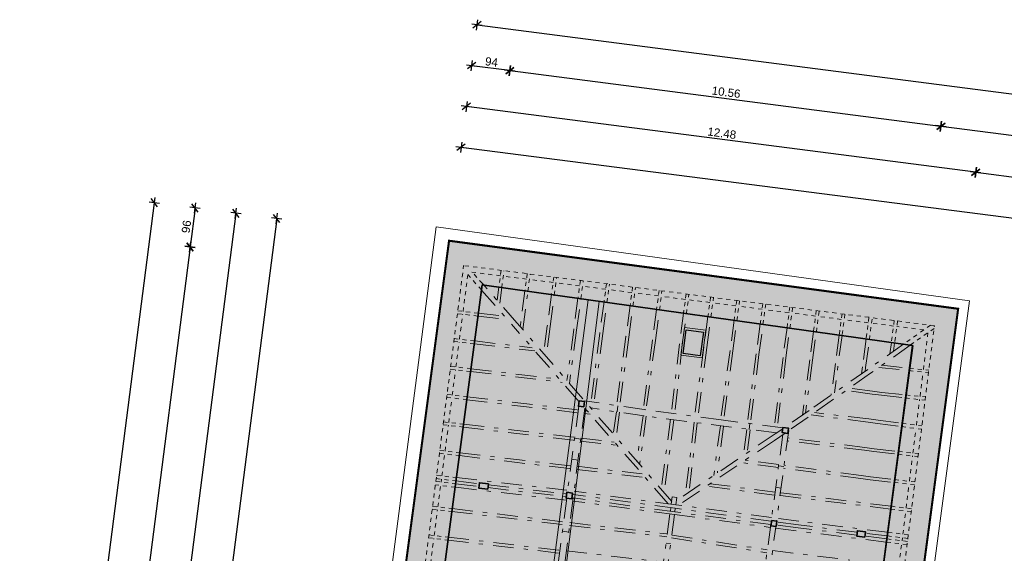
# Model space of a CAD drawing. Header units: metres. Extents: x 344110.3 to 344188.7, y 5709484.5 to 5709544.9.
# Tile 6 of 14: x 344110.3 to 344134.2, y 5709532 to 5709544.9. Entities that reach past the tile are written whole.
import ezdxf

# ---------------------------------------------------------------- set-up
doc = ezdxf.new("R2010")
doc.units = ezdxf.units.M
for name, pattern in [('AUSGEZOGEN', [0]), ('DASHDOT', [1, 0.5, -0.25, 0, -0.25]), ('DASHED', [19.05, 12.7, -6.35])]:
    doc.linetypes.add(name, pattern=pattern)
doc.layers.add('Bemassung', color=7, linetype='Continuous')
doc.layers.add('Polygonflächen', color=7, linetype='Continuous')
doc.layers.add('BGF', color=2, linetype='Continuous', plot=False)
for name, color, linetype, lineweight in [('Dach', 6, 'AUSGEZOGEN', 13), ('Fenster', 7, 'AUSGEZOGEN', 25), ('Schraffur', 8, 'Continuous', 25), ('Unterzug', 7, 'DASHDOT', 18), ('Wand', 7, 'AUSGEZOGEN', 35)]:
    doc.layers.add(name, color=color, linetype=linetype, lineweight=lineweight)
doc.styles.get("Standard").update_dxf_attribs({"font": 'arial.ttf'})
doc.dimstyles.new('1', dxfattribs={"dimtxt": 0.2, "dimasz": 0.005, "dimexe": 0.08, "dimexo": 0, "dimgap": 0.05, "dimtad": 3, "dimzin": 3, "dimdsep": 46, "dimtxsty": 'Standard', "dimblk": '1000hands_BEMPFEIL', "dimcen": 1, "dimdle": 0.08, "dimse1": 1, "dimse2": 1, "dimclre": 256, "dimazin": 2, "dimtfac": 1, "dimtix": 1, "dimtmove": 2, "dimatfit": 3, "dimldrblk": '1000hands_BEMPFEIL', "dimfxl": 1, "dimtolj": 1, "dimtzin": 0, "dimarcsym": 0})
doc.dimstyles.new('Copy of 1', dxfattribs={"dimtxt": 0.2, "dimasz": 0.005, "dimexe": 0.08, "dimexo": 0, "dimgap": 0.05, "dimtad": 3, "dimdec": 0, "dimlfac": 100, "dimzin": 3, "dimdsep": 46, "dimtxsty": 'Standard', "dimblk": '1000hands_BEMPFEIL', "dimcen": 1, "dimdle": 0.08, "dimse1": 1, "dimse2": 1, "dimclre": 256, "dimazin": 2, "dimtfac": 1, "dimtdec": 0, "dimtix": 1, "dimtmove": 2, "dimatfit": 3, "dimldrblk": '1000hands_BEMPFEIL', "dimfxl": 1, "dimtolj": 1, "dimtzin": 0, "dimarcsym": 0})

# ---------------------------------------------------------------- blocks, each defined once
blk = doc.blocks.new('1000hands_BEMPFEIL')
at = {"color": 0}
for p, q in [((-25.4, 0), (25.4, 0)), ((-18, -18), (18, 18)), ((0, -25.4), (0, 25.4))]:
    blk.add_line(p, q, dxfattribs=at)
blk = doc.blocks.new('*D3')
at = {"layer": 'Bemassung', "color": 0, "lineweight": -2, "transparency": 16777216}
blk.add_line((344155.977, 5709537.319), (344121.019, 5709541.831), dxfattribs=at)
at = {"layer": 'Defpoints', "color": 0, "transparency": 16777216}
for p in [(344121.014, 5709541.831), (344120.721, 5709539.562, 0.002), (344155.633, 5709534.614, 0.002)]:
    blk.add_point(p, dxfattribs=at)
at = {"layer": 'Bemassung', "color": 0, "lineweight": -2, "transparency": 16777216, "xscale": 0.005, "yscale": 0.005, "zscale": 0.005}
for p, rotation in [((344121.014, 5709541.831), 172.6453569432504), ((344155.982, 5709537.318), 352.6453569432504)]:
    blk.add_blockref('1000hands_BEMPFEIL', p, dxfattribs=dict(at, rotation=rotation))
at = {"layer": 'Bemassung', "color": 0, "transparency": 16777216, "insert": (344138.518, 5709539.726), "char_height": 0.2, "attachment_point": 5, "rotation": 352.6454}
blk.add_mtext('\\A1;35.26', dxfattribs=at)
blk = doc.blocks.new('*D4')
at = {"layer": 'Bemassung', "color": 0, "lineweight": -2, "transparency": 16777216}
blk.add_line((344133.514, 5709541.226), (344121.147, 5709542.823), dxfattribs=at)
at = {"layer": 'Defpoints', "color": 0, "transparency": 16777216}
for p in [(344121.142, 5709542.823), (344120.721, 5709539.562, 0.002), (344133.091, 5709537.909, 0.002)]:
    blk.add_point(p, dxfattribs=at)
at = {"layer": 'Bemassung', "color": 0, "lineweight": -2, "transparency": 16777216, "xscale": 0.005, "yscale": 0.005, "zscale": 0.005}
for p, rotation in [((344121.142, 5709542.823), 172.6453569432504), ((344133.519, 5709541.226), 352.6453569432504)]:
    blk.add_blockref('1000hands_BEMPFEIL', p, dxfattribs=dict(at, rotation=rotation))
at = {"layer": 'Bemassung', "color": 0, "transparency": 16777216, "insert": (344127.35, 5709542.175), "char_height": 0.2, "attachment_point": 5, "rotation": 352.6454}
blk.add_mtext('\\A1;12.48', dxfattribs=at)
blk = doc.blocks.new('*D21')
at = {"layer": 'Bemassung', "color": 0, "lineweight": -2, "transparency": 16777216}
blk.add_line((344133.524, 5709541.225), (344154.568, 5709538.509), dxfattribs=at)
at = {"layer": 'Defpoints', "color": 0, "transparency": 16777216}
for p in [(344154.573, 5709538.508), (344133.091, 5709537.909, 0.002), (344154.102, 5709534.859, 0.002)]:
    blk.add_point(p, dxfattribs=at)
at = {"layer": 'Bemassung', "color": 0, "lineweight": -2, "transparency": 16777216, "xscale": 0.005, "yscale": 0.005, "zscale": 0.005}
for p, rotation in [((344133.519, 5709541.226), 172.6453569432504), ((344154.573, 5709538.508), 352.6453569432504)]:
    blk.add_blockref('1000hands_BEMPFEIL', p, dxfattribs=dict(at, rotation=rotation))
at = {"layer": 'Bemassung', "color": 0, "transparency": 16777216, "insert": (344144.066, 5709540.018), "char_height": 0.2, "attachment_point": 5, "rotation": 352.6454}
blk.add_mtext('\\A1;21.23', dxfattribs=at)
blk = doc.blocks.new('*D5')
at = {"layer": 'Bemassung', "color": 0, "lineweight": -2, "transparency": 16777216}
blk.add_line((344122.193, 5709543.696), (344121.275, 5709543.814), dxfattribs=at)
at = {"layer": 'Defpoints', "color": 0, "transparency": 16777216}
for p in [(344121.27, 5709543.815), (344120.721, 5709539.562, 0.002), (344121.527, 5709538.494, 0.002)]:
    blk.add_point(p, dxfattribs=at)
at = {"layer": 'Bemassung', "color": 0, "lineweight": -2, "transparency": 16777216, "xscale": 0.005, "yscale": 0.005, "zscale": 0.005}
for p, rotation in [((344121.27, 5709543.815), 172.6453569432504), ((344122.198, 5709543.695), 352.6453569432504)]:
    blk.add_blockref('1000hands_BEMPFEIL', p, dxfattribs=dict(at, rotation=rotation))
at = {"layer": 'Bemassung', "color": 0, "transparency": 16777216, "insert": (344121.753, 5709543.906), "char_height": 0.2, "attachment_point": 5, "rotation": 352.6454}
blk.add_mtext('\\A1;94', dxfattribs=at)
blk = doc.blocks.new('*D23')
at = {"layer": 'Bemassung', "color": 0, "lineweight": -2, "transparency": 16777216}
blk.add_line((344122.203, 5709543.695), (344132.666, 5709542.344), dxfattribs=at)
at = {"layer": 'Defpoints', "color": 0, "transparency": 16777216}
for p in [(344132.671, 5709542.343), (344121.527, 5709538.494, 0.002), (344131.983, 5709537.015, 0.002)]:
    blk.add_point(p, dxfattribs=at)
at = {"layer": 'Bemassung', "color": 0, "lineweight": -2, "transparency": 16777216, "xscale": 0.005, "yscale": 0.005, "zscale": 0.005}
for p, rotation in [((344122.198, 5709543.695), 172.6453569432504), ((344132.671, 5709542.343), 352.6453569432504)]:
    blk.add_blockref('1000hands_BEMPFEIL', p, dxfattribs=dict(at, rotation=rotation))
at = {"layer": 'Bemassung', "color": 0, "transparency": 16777216, "insert": (344127.454, 5709543.17), "char_height": 0.2, "attachment_point": 5, "rotation": 352.6454}
blk.add_mtext('\\A1;10.56', dxfattribs=at)
blk = doc.blocks.new('*D24')
at = {"layer": 'Bemassung', "color": 0, "lineweight": -2, "transparency": 16777216}
blk.add_line((344132.676, 5709542.343), (344155.259, 5709539.428), dxfattribs=at)
at = {"layer": 'Defpoints', "color": 0, "transparency": 16777216}
for p in [(344155.264, 5709539.427), (344131.983, 5709537.015, 0.002), (344154.593, 5709534.229, 0.002)]:
    blk.add_point(p, dxfattribs=at)
at = {"layer": 'Bemassung', "color": 0, "lineweight": -2, "transparency": 16777216, "xscale": 0.005, "yscale": 0.005, "zscale": 0.005}
for p, rotation in [((344132.671, 5709542.343), 172.6453569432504), ((344155.264, 5709539.427), 352.6453569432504)]:
    blk.add_blockref('1000hands_BEMPFEIL', p, dxfattribs=dict(at, rotation=rotation))
at = {"layer": 'Bemassung', "color": 0, "transparency": 16777216, "insert": (344143.987, 5709541.036), "char_height": 0.2, "attachment_point": 5, "rotation": 352.6454}
blk.add_mtext('\\A1;22.78', dxfattribs=at)
blk = doc.blocks.new('*D6')
at = {"layer": 'Bemassung', "color": 0, "lineweight": -2, "transparency": 16777216}
blk.add_line((344121.403, 5709544.806), (344166.21, 5709539.023), dxfattribs=at)
at = {"layer": 'Defpoints', "color": 0, "transparency": 16777216}
for p in [(344120.721, 5709539.562, 0.002), (344166.214, 5709539.022), (344165.476, 5709533.299, 0.002)]:
    blk.add_point(p, dxfattribs=at)
at = {"layer": 'Bemassung', "color": 0, "lineweight": -2, "transparency": 16777216, "xscale": 0.005, "yscale": 0.005, "zscale": 0.005}
for p, rotation in [((344121.398, 5709544.807), 172.6453569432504), ((344166.214, 5709539.022), 352.6453569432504)]:
    blk.add_blockref('1000hands_BEMPFEIL', p, dxfattribs=dict(at, rotation=rotation))
at = {"layer": 'Bemassung', "color": 0, "transparency": 16777216, "insert": (344143.826, 5709542.065), "char_height": 0.2, "attachment_point": 5, "rotation": 352.6454}
blk.add_mtext('\\A1;45.19', dxfattribs=at)
blk = doc.blocks.new('*D7')
at = {"layer": 'Bemassung', "color": 0, "lineweight": -2, "transparency": 16777216}
blk.add_line((344116.534, 5709540.097), (344113.808, 5709518.972), dxfattribs=at)
at = {"layer": 'Defpoints', "color": 0, "transparency": 16777216}
for p in [(344120.721, 5709539.562, 0.002), (344113.807, 5709518.967), (344151.381, 5709514.117, 0.002)]:
    blk.add_point(p, dxfattribs=at)
at = {"layer": 'Bemassung', "color": 0, "lineweight": -2, "transparency": 16777216, "xscale": 0.005, "yscale": 0.005, "zscale": 0.005}
for p, rotation in [((344116.535, 5709540.102), 82.6453569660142), ((344113.807, 5709518.967), 262.6453569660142)]:
    blk.add_blockref('1000hands_BEMPFEIL', p, dxfattribs=dict(at, rotation=rotation))
at = {"layer": 'Bemassung', "color": 0, "transparency": 16777216, "insert": (344115.02, 5709529.554), "char_height": 0.2, "attachment_point": 5, "rotation": 82.6454}
blk.add_mtext('\\A1;21.31', dxfattribs=at)
blk = doc.blocks.new('*D9')
at = {"layer": 'Bemassung', "color": 0, "lineweight": -2, "transparency": 16777216}
blk.add_line((344115.543, 5709540.225), (344112.967, 5709520.275), dxfattribs=at)
at = {"layer": 'Defpoints', "color": 0, "transparency": 16777216}
for p in [(344120.721, 5709539.562, 0.002), (344112.967, 5709520.27), (344118.055, 5709519.613, 0.002)]:
    blk.add_point(p, dxfattribs=at)
at = {"layer": 'Bemassung', "color": 0, "lineweight": -2, "transparency": 16777216, "xscale": 0.005, "yscale": 0.005, "zscale": 0.005}
for p, rotation in [((344115.543, 5709540.23), 82.6453569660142), ((344112.967, 5709520.27), 262.6453569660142)]:
    blk.add_blockref('1000hands_BEMPFEIL', p, dxfattribs=dict(at, rotation=rotation))
at = {"layer": 'Bemassung', "color": 0, "transparency": 16777216, "insert": (344114.104, 5709530.27), "char_height": 0.2, "attachment_point": 5, "rotation": 82.6454}
blk.add_mtext('\\A1;20.13', dxfattribs=at)
blk = doc.blocks.new('*D10')
at = {"layer": 'Bemassung', "color": 0, "lineweight": -2, "transparency": 16777216}
blk.add_line((344114.551, 5709540.353), (344114.43, 5709539.415), dxfattribs=at)
at = {"layer": 'Defpoints', "color": 0, "transparency": 16777216}
for p in [(344114.429, 5709539.41), (344120.721, 5709539.562, 0.002), (344121.527, 5709538.494, 0.002)]:
    blk.add_point(p, dxfattribs=at)
at = {"layer": 'Bemassung', "color": 0, "lineweight": -2, "transparency": 16777216, "xscale": 0.005, "yscale": 0.005, "zscale": 0.005}
for p, rotation in [((344114.551, 5709540.358), 82.6453569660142), ((344114.429, 5709539.41), 262.6453569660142)]:
    blk.add_blockref('1000hands_BEMPFEIL', p, dxfattribs=dict(at, rotation=rotation))
at = {"layer": 'Bemassung', "color": 0, "transparency": 16777216, "insert": (344114.339, 5709539.904), "char_height": 0.2, "attachment_point": 5, "rotation": 82.6454}
blk.add_mtext('\\A1;96', dxfattribs=at)
blk = doc.blocks.new('*D32')
at = {"layer": 'Bemassung', "color": 0, "lineweight": -2, "transparency": 16777216}
blk.add_line((344114.428, 5709539.405), (344112.097, 5709521.342), dxfattribs=at)
at = {"layer": 'Defpoints', "color": 0, "transparency": 16777216}
for p in [(344121.527, 5709538.494, 0.002), (344112.096, 5709521.337), (344119.113, 5709520.431, 0.002)]:
    blk.add_point(p, dxfattribs=at)
at = {"layer": 'Bemassung', "color": 0, "lineweight": -2, "transparency": 16777216, "xscale": 0.005, "yscale": 0.005, "zscale": 0.005}
for p, rotation in [((344114.429, 5709539.41), 82.6453569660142), ((344112.096, 5709521.337), 262.6453569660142)]:
    blk.add_blockref('1000hands_BEMPFEIL', p, dxfattribs=dict(at, rotation=rotation))
at = {"layer": 'Bemassung', "color": 0, "transparency": 16777216, "insert": (344113.112, 5709530.393), "char_height": 0.2, "attachment_point": 5, "rotation": 82.6454}
blk.add_mtext('\\A1;18.22', dxfattribs=at)
blk = doc.blocks.new('*D11')
at = {"layer": 'Bemassung', "color": 0, "lineweight": -2, "transparency": 16777216}
blk.add_line((344113.559, 5709540.481), (344110.415, 5709516.123), dxfattribs=at)
at = {"layer": 'Defpoints', "color": 0, "transparency": 16777216}
for p in [(344120.721, 5709539.562, 0.002), (344110.414, 5709516.118), (344150.949, 5709510.886, 0.002)]:
    blk.add_point(p, dxfattribs=at)
at = {"layer": 'Bemassung', "color": 0, "lineweight": -2, "transparency": 16777216, "xscale": 0.005, "yscale": 0.005, "zscale": 0.005}
for p, rotation in [((344113.56, 5709540.486), 82.6453569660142), ((344110.414, 5709516.118), 262.6453569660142)]:
    blk.add_blockref('1000hands_BEMPFEIL', p, dxfattribs=dict(at, rotation=rotation))
at = {"layer": 'Bemassung', "color": 0, "transparency": 16777216, "insert": (344111.836, 5709528.322), "char_height": 0.2, "attachment_point": 5, "rotation": 82.6454}
blk.add_mtext('\\A1;24.57', dxfattribs=at)

msp = doc.modelspace()

# ---------------------------------------------------------------- hatches: boundary and pattern name
at = {"layer": 'Polygonflächen'}
h = msp.add_hatch(color=134, dxfattribs=at)
h.dxf.hatch_style = 1
h.paths.add_polyline_path([(344139.825, 5709526.012), (344139.465, 5709526.06), (344139.527, 5709526.522), (344139.886, 5709526.474), (344139.929, 5709526.795), (344140.554, 5709526.712), (344140.899, 5709529.295), (344131.12, 5709530.555), (344131.987, 5709537.014), (344121.527, 5709538.494), (344119.113, 5709520.431), (344129.658, 5709519.022), (344130.004, 5709521.614), (344139.7, 5709520.319), (344140.253, 5709524.462), (344140.379, 5709525.404), (344140.42, 5709525.711), (344139.796, 5709525.794)])
at = {"layer": 'Schraffur'}
h = msp.add_hatch(color=256, dxfattribs=at)
h.dxf.hatch_style = 1
h.paths.add_polyline_path([(344133.091, 5709537.909), (344120.721, 5709539.562), (344118.055, 5709519.613), (344130.425, 5709517.96), (344130.775, 5709520.577), (344151.868, 5709517.758), (344151.725, 5709516.694), (344152.062, 5709516.649), (344152.072, 5709516.719), (344152.3, 5709516.688), (344152.31, 5709516.766), (344152.421, 5709516.751), (344152.479, 5709517.183), (344152.368, 5709517.198), (344152.779, 5709520.276), (344152.898, 5709520.26), (344152.951, 5709520.657), (344152.673, 5709520.694), (344153.206, 5709524.682), (344154.567, 5709524.518), (344154.616, 5709524.884), (344153.386, 5709525.048), (344153.417, 5709525.276), (344152.614, 5709525.383), (344151.88, 5709519.891), (344148.421, 5709520.353), (344148.805, 5709523.229), (344148.726, 5709523.239), (344148.33, 5709520.275), (344150.076, 5709520.042), (344150.714, 5709519.957), (344151.868, 5709519.803), (344151.695, 5709518.504), (344140.038, 5709520.062), (344140.62, 5709524.413), (344140.253, 5709524.462), (344139.7, 5709520.319), (344130.004, 5709521.614), (344129.658, 5709519.022), (344119.113, 5709520.431), (344121.527, 5709538.494), (344131.983, 5709537.015), (344131.12, 5709530.555), (344140.899, 5709529.295), (344140.554, 5709526.712), (344139.929, 5709526.795), (344139.886, 5709526.474), (344139.527, 5709526.522), (344139.465, 5709526.06), (344139.825, 5709526.012), (344139.796, 5709525.794), (344140.42, 5709525.711), (344140.379, 5709525.404), (344140.746, 5709525.355), (344141.288, 5709529.415), (344149.406, 5709528.331), (344149.056, 5709525.707), (344148.838, 5709524.082), (344148.918, 5709524.071), (344149.135, 5709525.697), (344149.485, 5709528.32), (344153.163, 5709527.829), (344153.04, 5709526.91), (344152.822, 5709526.939), (344152.739, 5709526.315), (344153.522, 5709526.21), (344154.593, 5709534.229), (344155.479, 5709534.11), (344155.513, 5709534.368), (344155.599, 5709534.357), (344155.633, 5709534.614), (344155.138, 5709534.681), (344154.102, 5709534.859), (344153.272, 5709528.645), (344132.229, 5709531.456)])

# ---------------------------------------------------------------- linework, layer by layer
at = {"layer": 'BGF', "const_width": 0.05, "elevation": 0.002}
msp.add_lwpolyline([(344153.272, 5709528.645), (344132.229, 5709531.456), (344133.091, 5709537.909), (344120.721, 5709539.562), (344118.055, 5709519.613)], dxfattribs=at)
at = {"layer": 'Dach', "elevation": 0.002}
for points in [[(344117.715, 5709519.252), (344120.404, 5709539.898)], [(344133.369, 5709538.103), (344120.404, 5709539.898)], [(344132.477, 5709531.423), (344133.369, 5709538.103)]]:
    msp.add_lwpolyline(points, dxfattribs=at)
msp.add_lwpolyline([(344126.868, 5709536.713), (344126.352, 5709536.782), (344126.442, 5709537.456), (344126.958, 5709537.387)], close=True, dxfattribs=at)
at = {"layer": 'Fenster', "elevation": 0.002}
msp.add_lwpolyline([(344126.825, 5709536.769), (344126.409, 5709536.825), (344126.485, 5709537.4), (344126.902, 5709537.344)], close=True, dxfattribs=at)
at = {"layer": 'Polygonflächen', "elevation": 0.002}
msp.add_lwpolyline([(344131.987, 5709537.014), (344131.12, 5709530.555), (344140.899, 5709529.295), (344140.554, 5709526.712), (344139.929, 5709526.795), (344139.886, 5709526.474), (344139.527, 5709526.522), (344139.465, 5709526.06), (344139.825, 5709526.012), (344139.796, 5709525.794), (344140.42, 5709525.711), (344140.379, 5709525.404), (344140.253, 5709524.462), (344139.7, 5709520.319), (344130.004, 5709521.614), (344129.658, 5709519.022), (344119.113, 5709520.431), (344121.527, 5709538.494)], close=True, dxfattribs=at)
at = {"layer": 'Unterzug', "linetype": 'DASHED', "ltscale": 0.005}
for p, q in [((344121.177, 5709538.743, 0.002), (344121.509, 5709538.364, 0.002)), ((344121.987, 5709538.843, 0.002), (344121.933, 5709538.437, 0.002)), ((344122.002, 5709538.427, 0.002), (344122.056, 5709538.834, 0.002)), ((344122.622, 5709538.762, 0.002), (344122.566, 5709538.347, 0.002)), ((344122.636, 5709538.337, 0.002), (344122.691, 5709538.753, 0.002)), ((344123.267, 5709538.68, 0.002), (344123.21, 5709538.256, 0.002)), ((344123.279, 5709538.246, 0.002), (344123.336, 5709538.671, 0.002)), ((344123.911, 5709538.597, 0.002), (344123.854, 5709538.165, 0.002)), ((344123.923, 5709538.155, 0.002), (344123.981, 5709538.589, 0.002)), ((344124.546, 5709538.516, 0.002), (344124.487, 5709538.075, 0.002)), ((344124.557, 5709538.065, 0.002), (344124.616, 5709538.507, 0.002)), ((344125.181, 5709538.435, 0.002), (344125.121, 5709537.986, 0.002)), ((344125.19, 5709537.976, 0.002), (344125.25, 5709538.426, 0.002)), ((344125.826, 5709538.353, 0.002), (344125.765, 5709537.895, 0.002)), ((344125.834, 5709537.885, 0.002), (344125.895, 5709538.344, 0.002)), ((344126.481, 5709538.269, 0.002), (344126.418, 5709537.802, 0.002)), ((344126.487, 5709537.792, 0.002), (344126.55, 5709538.26, 0.002)), ((344127.076, 5709538.193, 0.002), (344127.012, 5709537.718, 0.002)), ((344127.082, 5709537.708, 0.002), (344127.145, 5709538.184, 0.002)), ((344127.711, 5709538.112, 0.002), (344127.646, 5709537.628, 0.002)), ((344127.715, 5709537.619, 0.002), (344127.78, 5709538.103, 0.002)), ((344128.345, 5709538.031, 0.002), (344128.28, 5709537.539, 0.002)), ((344128.349, 5709537.529, 0.002), (344128.415, 5709538.022, 0.002)), ((344129, 5709537.947, 0.002), (344128.933, 5709537.446, 0.002)), ((344129.002, 5709537.436, 0.002), (344129.069, 5709537.938, 0.002)), ((344129.645, 5709537.865, 0.002), (344129.577, 5709537.355, 0.002)), ((344129.646, 5709537.345, 0.002), (344129.714, 5709537.856, 0.002)), ((344130.27, 5709537.785, 0.002), (344130.201, 5709537.267, 0.002)), ((344130.924, 5709537.701, 0.002), (344130.854, 5709537.175, 0.002)), ((344130.933, 5709537.164, 0.002), (344131.004, 5709537.691, 0.002))]:
    msp.add_line(p, q, dxfattribs=at)
at = {"layer": 'Unterzug'}
for p, q in [((344121.933, 5709538.437, 0.002), (344121.89, 5709538.114, 0.002)), ((344121.951, 5709538.044, 0.002), (344122.002, 5709538.427, 0.002)), ((344121.509, 5709538.364, 0.002), (344122.289, 5709537.476, 0.002)), ((344122.566, 5709538.347, 0.002), (344122.45, 5709537.476, 0.002)), ((344122.511, 5709537.406, 0.002), (344122.636, 5709538.337, 0.002)), ((344123.21, 5709538.256, 0.002), (344123.107, 5709537.488, 0.002)), ((344123.177, 5709537.478, 0.002), (344123.279, 5709538.246, 0.002)), ((344123.854, 5709538.165, 0.002), (344123.752, 5709537.402, 0.002)), ((344123.821, 5709537.392, 0.002), (344123.923, 5709538.155, 0.002)), ((344124.487, 5709538.075, 0.002), (344124.386, 5709537.317, 0.002)), ((344124.455, 5709537.308, 0.002), (344124.557, 5709538.065, 0.002)), ((344125.121, 5709537.986, 0.002), (344125.02, 5709537.232, 0.002)), ((344125.09, 5709537.223, 0.002), (344125.19, 5709537.976, 0.002)), ((344123.14, 5709537.736, 0.002), (344123.14, 5709537.736, 0.002)), ((344125.765, 5709537.895, 0.002), (344125.665, 5709537.146, 0.002)), ((344125.734, 5709537.137, 0.002), (344125.834, 5709537.885, 0.002)), ((344126.418, 5709537.802, 0.002), (344126.319, 5709537.059, 0.002)), ((344126.388, 5709537.049, 0.002), (344126.487, 5709537.792, 0.002)), ((344127.012, 5709537.718, 0.002), (344126.913, 5709536.979, 0.002)), ((344126.983, 5709536.97, 0.002), (344127.082, 5709537.708, 0.002)), ((344123.785, 5709537.649, 0.002), (344123.785, 5709537.649, 0.002)), ((344124.419, 5709537.565, 0.002), (344124.419, 5709537.565, 0.002)), ((344125.053, 5709537.48, 0.002), (344125.053, 5709537.48, 0.002)), ((344127.646, 5709537.628, 0.002), (344127.548, 5709536.894, 0.002)), ((344127.617, 5709536.885, 0.002), (344127.715, 5709537.619, 0.002)), ((344128.28, 5709537.539, 0.002), (344128.182, 5709536.81, 0.002)), ((344128.252, 5709536.8, 0.002), (344128.349, 5709537.529, 0.002)), ((344128.933, 5709537.446, 0.002), (344128.836, 5709536.722, 0.002)), ((344125.698, 5709537.394, 0.002), (344125.698, 5709537.394, 0.002)), ((344126.352, 5709537.306, 0.002), (344126.352, 5709537.306, 0.002)), ((344126.947, 5709537.227, 0.002), (344126.947, 5709537.227, 0.002)), ((344128.906, 5709536.713, 0.002), (344129.002, 5709537.436, 0.002)), ((344129.577, 5709537.355, 0.002), (344129.485, 5709536.666, 0.002)), ((344129.554, 5709536.657, 0.002), (344129.646, 5709537.345, 0.002)), ((344130.201, 5709537.267, 0.002), (344130.109, 5709536.582, 0.002)), ((344127.581, 5709537.142, 0.002), (344127.581, 5709537.142, 0.002)), ((344130.854, 5709537.175, 0.002), (344130.763, 5709536.495, 0.002)), ((344130.843, 5709536.484, 0.002), (344130.933, 5709537.164, 0.002)), ((344131.226, 5709535.808, 0.002), (344130.998, 5709535.838, 0.002)), ((344131.008, 5709535.907, 0.002), (344131.236, 5709535.877, 0.002)), ((344124.802, 5709535.404, 0.002), (344124.822, 5709535.553, 0.002)), ((344128.014, 5709534.977, 0.002), (344128.033, 5709535.12, 0.002)), ((344131.135, 5709535.124, 0.002), (344130.907, 5709535.154, 0.002)), ((344130.918, 5709535.233, 0.002), (344131.146, 5709535.203, 0.002)), ((344123.922, 5709534.744, 0.002), (344123.77, 5709534.765, 0.002)), ((344131.044, 5709534.44, 0.002), (344130.816, 5709534.47, 0.002)), ((344130.825, 5709534.54, 0.002), (344131.053, 5709534.509, 0.002)), ((344123.856, 5709534.233, 0.002), (344123.703, 5709534.253, 0.002)), ((344128.856, 5709534.075, 0.002), (344128.727, 5709534.092, 0.002)), ((344130.733, 5709533.856, 0.002), (344130.961, 5709533.825, 0.002)), ((344130.952, 5709533.756, 0.002), (344130.724, 5709533.786, 0.002)), ((344128.786, 5709533.553, 0.002), (344128.657, 5709533.571, 0.002)), ((344123.629, 5709532.481, 0.002), (344123.474, 5709532.502, 0.002)), ((344126.104, 5709532.203, 0.002), (344125.995, 5709532.217, 0.002))]:
    msp.add_line(p, q, dxfattribs=at)
at = {"layer": 'Unterzug', "linetype": 'DASHED', "ltscale": 0.005, "elevation": 0.002}
for points in [[(344119.607, 5709527.571), (344121.076, 5709538.96)], [(344132.513, 5709537.498), (344121.076, 5709538.96)], [(344121.061, 5709537.844), (344121.186, 5709538.811)], [(344121.969, 5709538.711), (344121.186, 5709538.811)], [(344121.53, 5709538.522), (344121.288, 5709538.798)], [(344122.604, 5709538.63), (344122.039, 5709538.702)], [(344123.249, 5709538.547), (344122.674, 5709538.621)], [(344123.894, 5709538.465), (344123.318, 5709538.538)], [(344124.529, 5709538.384), (344123.963, 5709538.456)], [(344125.163, 5709538.303), (344124.598, 5709538.375)], [(344125.808, 5709538.22), (344125.233, 5709538.294)], [(344126.463, 5709538.137), (344125.878, 5709538.211)], [(344127.058, 5709538.061), (344126.532, 5709538.128)], [(344127.693, 5709537.979), (344127.127, 5709538.052)], [(344128.328, 5709537.898), (344127.762, 5709537.971)], [(344120.925, 5709537.789), (344121.425, 5709537.731)], [(344120.934, 5709537.859), (344121.434, 5709537.8)], [(344120.974, 5709537.17), (344121.052, 5709537.774)], [(344128.982, 5709537.815), (344128.397, 5709537.889)], [(344129.627, 5709537.732), (344129.052, 5709537.806)], [(344130.252, 5709537.652), (344129.697, 5709537.723)], [(344130.339, 5709537.776), (344130.27, 5709537.257)], [(344130.907, 5709537.569), (344130.321, 5709537.643)], [(344131.522, 5709537.49), (344130.986, 5709537.559)], [(344131.539, 5709537.623), (344131.468, 5709537.088)], [(344131.619, 5709537.612), (344131.547, 5709537.077)], [(344132.256, 5709537.396), (344131.601, 5709537.48)], [(344131.719, 5709531.123), (344132.513, 5709537.498)], [(344132.417, 5709537.51), (344131.771, 5709537.053)], [(344132.505, 5709537.433), (344131.925, 5709537.023)], [(344132.245, 5709536.43), (344132.357, 5709537.329)], [(344120.838, 5709537.115), (344121.335, 5709537.057)], [(344120.847, 5709537.184), (344121.344, 5709537.126)], [(344120.887, 5709536.495), (344120.965, 5709537.1)], [(344120.76, 5709536.51), (344121.254, 5709536.452)], [(344120.751, 5709536.441), (344121.244, 5709536.383)], [(344120.799, 5709535.811), (344120.878, 5709536.426)], [(344131.901, 5709536.406), (344132.371, 5709536.356)], [(344131.91, 5709536.465), (344132.378, 5709536.416)], [(344132.164, 5709535.78), (344132.238, 5709536.37)], [(344120.672, 5709535.826), (344121.163, 5709535.768)], [(344131.823, 5709535.816), (344132.297, 5709535.766)], [(344120.663, 5709535.756), (344121.153, 5709535.699)], [(344120.713, 5709535.146), (344120.79, 5709535.741)], [(344131.812, 5709535.741), (344132.287, 5709535.686)], [(344132.077, 5709535.078), (344132.155, 5709535.701)], [(344120.577, 5709535.092), (344121.064, 5709535.034)], [(344120.586, 5709535.161), (344121.074, 5709535.104)], [(344120.623, 5709534.452), (344120.704, 5709535.077)], [(344131.73, 5709535.125), (344132.209, 5709535.061)], [(344131.72, 5709535.046), (344132.2, 5709534.981)], [(344131.993, 5709534.402), (344132.067, 5709534.999)], [(344120.488, 5709534.398), (344120.971, 5709534.341)], [(344120.497, 5709534.467), (344120.981, 5709534.41)], [(344120.545, 5709533.848), (344120.614, 5709534.383)], [(344131.63, 5709534.373), (344132.117, 5709534.317)], [(344131.64, 5709534.442), (344132.125, 5709534.387)], [(344131.907, 5709533.717), (344131.984, 5709534.332)], [(344120.419, 5709533.863), (344120.9, 5709533.808)], [(344120.869, 5709533.573), (344120.389, 5709533.629)], [(344120.4, 5709533.713), (344120.88, 5709533.657)], [(344120.409, 5709533.783), (344120.889, 5709533.726)], [(344120.448, 5709533.094), (344120.515, 5709533.614)], [(344120.526, 5709533.698), (344120.535, 5709533.768)], [(344131.538, 5709533.689), (344132.031, 5709533.632)], [(344131.548, 5709533.758), (344132.04, 5709533.702)], [(344131.826, 5709533.067), (344131.899, 5709533.648)], [(344120.313, 5709533.039), (344120.79, 5709532.983)], [(344120.322, 5709533.108), (344120.8, 5709533.052)], [(344120.359, 5709532.399), (344120.439, 5709533.024)], [(344131.95, 5709532.981), (344131.452, 5709533.042)], [(344131.959, 5709533.05), (344131.461, 5709533.111)], [(344131.747, 5709532.433), (344131.818, 5709532.997)], [(344131.882, 5709532.416), (344131.377, 5709532.479)], [(344120.223, 5709532.345), (344120.697, 5709532.289)], [(344120.232, 5709532.414), (344120.707, 5709532.358)], [(344120.27, 5709531.715), (344120.35, 5709532.33)], [(344131.85, 5709532.178), (344131.345, 5709532.241)], [(344131.861, 5709532.258), (344131.356, 5709532.32)], [(344131.87, 5709532.327), (344131.365, 5709532.39)], [(344131.652, 5709531.672), (344131.718, 5709532.195)], [(344131.727, 5709532.274), (344131.736, 5709532.344)]]:
    msp.add_lwpolyline(points, dxfattribs=at)
at = {"layer": 'Unterzug', "elevation": 0.002}
for points in [[(344122.371, 5709537.566), (344121.53, 5709538.522)], [(344121.425, 5709537.731), (344122.139, 5709537.646)], [(344121.434, 5709537.8), (344122.07, 5709537.725)], [(344123.881, 5709535.651), (344122.289, 5709537.476)], [(344126.13, 5709533.23), (344122.371, 5709537.566)], [(344123.107, 5709537.488), (344123.018, 5709536.82)], [(344123.177, 5709537.478), (344123.079, 5709536.749)], [(344123.752, 5709537.402), (344123.586, 5709536.164)], [(344123.821, 5709537.392), (344123.647, 5709536.094)], [(344124.386, 5709537.317), (344124.173, 5709535.649)], [(344124.455, 5709537.308), (344124.242, 5709535.639)], [(344125.02, 5709537.232), (344124.796, 5709535.557)], [(344125.09, 5709537.223), (344124.866, 5709535.546)], [(344130.27, 5709537.257), (344130.084, 5709535.867)], [(344121.335, 5709537.057), (344122.806, 5709536.883)], [(344121.344, 5709537.126), (344122.737, 5709536.962)], [(344125.665, 5709537.146), (344125.439, 5709535.461)], [(344125.734, 5709537.137), (344125.509, 5709535.452)], [(344126.319, 5709537.059), (344126.123, 5709535.37)], [(344126.388, 5709537.049), (344126.203, 5709535.359)], [(344126.913, 5709536.979), (344126.688, 5709535.294)], [(344126.983, 5709536.97), (344126.768, 5709535.284)], [(344131.771, 5709537.053), (344130.895, 5709536.434)], [(344131.925, 5709537.023), (344130.96, 5709536.341)], [(344131.468, 5709537.088), (344131.431, 5709536.813)], [(344131.547, 5709537.077), (344131.52, 5709536.876)], [(344127.548, 5709536.894), (344127.323, 5709535.209)], [(344127.617, 5709536.885), (344127.392, 5709535.201)], [(344128.182, 5709536.81), (344127.971, 5709535.128)], [(344128.252, 5709536.8), (344128.04, 5709535.119)], [(344128.836, 5709536.722), (344128.626, 5709535.046)], [(344128.906, 5709536.713), (344128.695, 5709535.037)], [(344129.485, 5709536.666), (344129.305, 5709535.325)], [(344129.554, 5709536.657), (344129.383, 5709535.379)], [(344130.109, 5709536.582), (344130.006, 5709535.813)], [(344130.763, 5709536.495), (344130.741, 5709536.326)], [(344131.237, 5709536.537), (344131.91, 5709536.465)], [(344121.244, 5709536.383), (344123.472, 5709536.12)], [(344121.254, 5709536.452), (344123.403, 5709536.198)], [(344130.895, 5709536.434), (344129.468, 5709535.437), (344128.868, 5709535.023)], [(344130.96, 5709536.341), (344129.447, 5709535.279), (344128.956, 5709534.94)], [(344130.843, 5709536.484), (344130.83, 5709536.388)], [(344131.163, 5709536.484), (344131.901, 5709536.406)], [(344121.163, 5709535.768), (344123.859, 5709535.45)], [(344130.998, 5709535.838), (344130.365, 5709535.923)], [(344131.008, 5709535.907), (344130.449, 5709535.982)], [(344131.226, 5709535.808), (344131.812, 5709535.741)], [(344131.236, 5709535.877), (344131.823, 5709535.816)], [(344121.153, 5709535.699), (344123.85, 5709535.381)], [(344123.871, 5709535.539), (344123.598, 5709533.447)], [(344128.831, 5709535.02), (344127.333, 5709535.208), (344125.459, 5709535.458), (344124.012, 5709535.673)], [(344124.019, 5709535.493), (344123.004, 5709527.655), (344122.96, 5709527.332)], [(344126.045, 5709533.171), (344123.991, 5709535.525)], [(344124.002, 5709535.363), (344124.148, 5709535.345)], [(344124.011, 5709535.432), (344124.079, 5709535.424)], [(344128.678, 5709534.892), (344125.459, 5709535.307), (344124.163, 5709535.499)], [(344124.787, 5709535.407), (344124.714, 5709534.863)], [(344124.866, 5709535.395), (344124.784, 5709534.783)], [(344125.435, 5709535.311), (344125.287, 5709534.207)], [(344125.509, 5709535.301), (344125.352, 5709534.127)], [(344130.907, 5709535.154), (344129.518, 5709535.329)], [(344130.918, 5709535.233), (344129.599, 5709535.386)], [(344121.074, 5709535.104), (344123.772, 5709534.786)], [(344126.104, 5709535.224), (344125.877, 5709533.522)], [(344126.183, 5709535.214), (344125.946, 5709533.442)], [(344126.679, 5709535.15), (344126.466, 5709533.396)], [(344126.749, 5709535.141), (344126.55, 5709533.453)], [(344127.313, 5709535.063), (344127.152, 5709533.86)], [(344127.392, 5709535.052), (344127.241, 5709533.92)], [(344131.135, 5709535.124), (344131.72, 5709535.046)], [(344131.146, 5709535.203), (344131.73, 5709535.125)], [(344121.064, 5709535.034), (344123.763, 5709534.716)], [(344128.828, 5709534.995), (344128.648, 5709534.871), (344126.243, 5709533.245)], [(344128.884, 5709534.89), (344128.627, 5709534.712), (344126.297, 5709533.137)], [(344128.829, 5709534.851), (344127.089, 5709521.832)], [(344128.973, 5709534.951), (344127.212, 5709521.77)], [(344127.957, 5709534.977), (344127.873, 5709534.347)], [(344128.037, 5709534.966), (344127.962, 5709534.407)], [(344123.916, 5709534.696), (344124.805, 5709534.592)], [(344123.925, 5709534.765), (344124.736, 5709534.671)], [(344130.816, 5709534.47), (344128.94, 5709534.701)], [(344130.825, 5709534.54), (344128.949, 5709534.771)], [(344120.971, 5709534.341), (344123.673, 5709534.022)], [(344120.981, 5709534.41), (344123.682, 5709534.092)], [(344131.044, 5709534.44), (344131.63, 5709534.373)], [(344131.053, 5709534.509), (344131.64, 5709534.442)], [(344128.722, 5709534.054), (344127.829, 5709534.173)], [(344128.731, 5709534.123), (344127.917, 5709534.232)], [(344130.733, 5709533.856), (344128.86, 5709534.106)], [(344123.826, 5709534.002), (344125.489, 5709533.808)], [(344123.836, 5709534.081), (344125.411, 5709533.898)], [(344130.724, 5709533.786), (344128.851, 5709534.037)], [(344120.88, 5709533.657), (344121.446, 5709533.59)], [(344120.889, 5709533.726), (344121.456, 5709533.659)], [(344120.9, 5709533.808), (344123.603, 5709533.497)], [(344121.674, 5709533.634), (344123.576, 5709533.41)], [(344128.641, 5709533.449), (344127.069, 5709533.659)], [(344130.952, 5709533.756), (344131.538, 5709533.689)], [(344130.961, 5709533.825), (344131.548, 5709533.758)], [(344123.573, 5709533.258), (344120.869, 5709533.573)], [(344121.665, 5709533.564), (344123.567, 5709533.34)], [(344126.218, 5709533.061), (344123.748, 5709533.395)], [(344126.23, 5709533.146), (344123.758, 5709533.476)], [(344128.632, 5709533.38), (344126.982, 5709533.6)], [(344131.461, 5709533.111), (344128.771, 5709533.442)], [(344123.579, 5709533.308), (344123.237, 5709530.691)], [(344126.198, 5709532.908), (344123.727, 5709533.238)], [(344126.207, 5709532.975), (344123.736, 5709533.312)], [(344126.145, 5709533.339), (344126.121, 5709533.16)], [(344126.254, 5709533.324), (344126.145, 5709533.339)], [(344126.254, 5709533.324), (344126.23, 5709533.146)], [(344128.559, 5709532.835), (344126.23, 5709533.146)], [(344131.452, 5709533.042), (344128.762, 5709533.373)], [(344120.79, 5709532.983), (344123.495, 5709532.664)], [(344120.8, 5709533.052), (344123.504, 5709532.733)], [(344126.089, 5709532.923), (344125.756, 5709530.435)], [(344126.198, 5709532.908), (344125.866, 5709530.42)], [(344126.109, 5709533.076), (344126.098, 5709532.989)], [(344126.198, 5709532.908), (344128.527, 5709532.597)], [(344126.218, 5709533.061), (344126.207, 5709532.975)], [(344128.536, 5709532.664), (344126.207, 5709532.975)], [(344128.548, 5709532.75), (344126.218, 5709533.061)], [(344123.659, 5709532.713), (344126.024, 5709532.437)], [(344129.202, 5709532.587), (344128.667, 5709532.659)], [(344129.211, 5709532.657), (344128.676, 5709532.728)], [(344129.223, 5709532.746), (344128.688, 5709532.817)], [(344130.64, 5709532.479), (344129.211, 5709532.657)], [(344131.377, 5709532.479), (344129.223, 5709532.746)], [(344123.65, 5709532.643), (344126.015, 5709532.368)], [(344128.656, 5709532.58), (344129.191, 5709532.508)], [(344131.345, 5709532.241), (344129.191, 5709532.508)], [(344130.631, 5709532.41), (344129.202, 5709532.587)], [(344131.365, 5709532.39), (344130.839, 5709532.455)], [(344120.697, 5709532.289), (344123.404, 5709531.97)], [(344120.707, 5709532.358), (344123.413, 5709532.039)], [(344126.122, 5709532.343), (344128.445, 5709531.982)], [(344126.132, 5709532.412), (344128.454, 5709532.052)], [(344131.356, 5709532.32), (344130.83, 5709532.385)], [(344123.57, 5709532.028), (344125.932, 5709531.753)], [(344128.583, 5709532.034), (344130.459, 5709531.804)]]:
    msp.add_lwpolyline(points, dxfattribs=at)
at = {"layer": 'Unterzug', "linetype": 'ByBlock', "elevation": 0.002}
for points in [[(344124.103, 5709538.13), (344123.183, 5709531.112)], [(344123.492, 5709531.073), (344124.37, 5709538.092)]]:
    msp.add_lwpolyline(points, dxfattribs=at)
at = {"layer": 'Wand', "elevation": 0.002}
for points in [[(344118.055, 5709519.613), (344120.721, 5709539.562)], [(344120.721, 5709539.562), (344133.091, 5709537.909)], [(344119.113, 5709520.431), (344121.527, 5709538.494)], [(344121.527, 5709538.494), (344131.983, 5709537.015)], [(344133.091, 5709537.909), (344132.229, 5709531.456)], [(344131.983, 5709537.015), (344131.12, 5709530.555)]]:
    msp.add_lwpolyline(points, dxfattribs=at)
for points in [[(344123.995, 5709535.523), (344123.866, 5709535.54), (344123.883, 5709535.669), (344124.012, 5709535.652)], [(344128.949, 5709534.881), (344128.815, 5709534.899), (344128.832, 5709535.028), (344128.966, 5709535.01)], [(344121.66, 5709533.525), (344121.442, 5709533.554), (344121.459, 5709533.683), (344121.677, 5709533.653)], [(344123.702, 5709533.292), (344123.563, 5709533.311), (344123.582, 5709533.449), (344123.72, 5709533.431)], [(344128.671, 5709532.618), (344128.542, 5709532.635), (344128.56, 5709532.764), (344128.689, 5709532.747)], [(344130.826, 5709532.36), (344130.628, 5709532.387), (344130.645, 5709532.516), (344130.843, 5709532.489)]]:
    msp.add_lwpolyline(points, close=True, dxfattribs=at)

# ---------------------------------------------------------------- dimensions: what is measured, and where the dimension line sits
at = {"layer": 'Bemassung'}
for base, p1, p2, angle, dimstyle, picture, middle in [((344166.214, 5709539.022), (344120.721, 5709539.562, 0.002), (344165.476, 5709533.299, 0.002), 352.6454, '1', '*D6', (344143.826, 5709542.065)), ((344121.27, 5709543.815), (344121.527, 5709538.494, 0.002), (344120.721, 5709539.562, 0.002), 352.6454, 'Copy of 1', '*D5', (344121.753, 5709543.906)), ((344132.671, 5709542.343), (344121.527, 5709538.494, 0.002), (344131.983, 5709537.015, 0.002), 352.6454, '1', '*D23', (344127.454, 5709543.17)), ((344121.142, 5709542.823), (344133.091, 5709537.909, 0.002), (344120.721, 5709539.562, 0.002), 352.6454, '1', '*D4', (344127.35, 5709542.175)), ((344155.264, 5709539.427), (344131.983, 5709537.015, 0.002), (344154.593, 5709534.229, 0.002), 352.6454, '1', '*D24', (344143.987, 5709541.036)), ((344121.014, 5709541.831), (344155.633, 5709534.614, 0.002), (344120.721, 5709539.562, 0.002), 352.6454, '1', '*D3', (344138.518, 5709539.726)), ((344154.573, 5709538.508), (344133.091, 5709537.909, 0.002), (344154.102, 5709534.859, 0.002), 352.6454, '1', '*D21', (344144.066, 5709540.018)), ((344110.414, 5709516.118), (344120.721, 5709539.562, 0.002), (344150.949, 5709510.886, 0.002), 82.6454, '1', '*D11', (344111.836, 5709528.322)), ((344112.967, 5709520.27), (344120.721, 5709539.562, 0.002), (344118.055, 5709519.613, 0.002), 82.6454, '1', '*D9', (344114.104, 5709530.27)), ((344114.429, 5709539.41), (344120.721, 5709539.562, 0.002), (344121.527, 5709538.494, 0.002), 82.6454, 'Copy of 1', '*D10', (344114.339, 5709539.904)), ((344113.807, 5709518.967), (344120.721, 5709539.562, 0.002), (344151.381, 5709514.117, 0.002), 82.6454, '1', '*D7', (344115.02, 5709529.554)), ((344112.096, 5709521.337), (344121.527, 5709538.494, 0.002), (344119.113, 5709520.431, 0.002), 82.6454, '1', '*D32', (344113.112, 5709530.393))]:
    dim = msp.add_linear_dim(base=base, p1=p1, p2=p2, angle=angle, dimstyle=dimstyle, dxfattribs=at)
    dim.commit()
    dim.dimension.update_dxf_attribs({"geometry": picture, "text_midpoint": middle})

doc.saveas('drawing.dxf')
